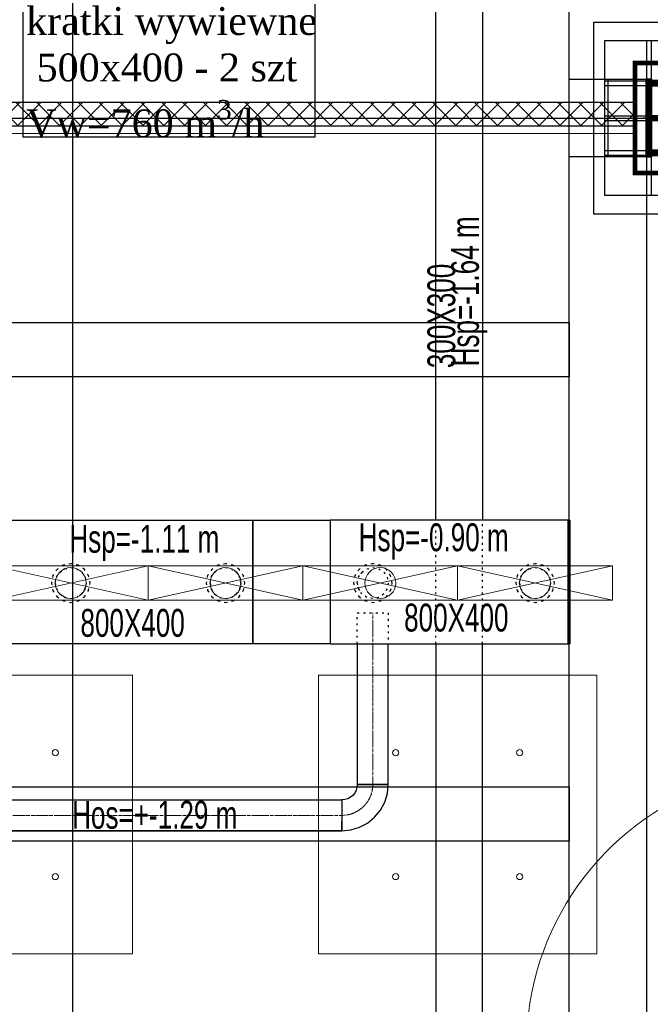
# Model space of a CAD drawing. Header units: centimetres. Extents: x -228435 to 46820, y -89367 to 152985.
# Tile 175 of 252: x 9130 to 13205, y 23275 to 29635. Entities that reach past the tile are written whole.
import ezdxf

# ---------------------------------------------------------------- set-up
doc = ezdxf.new("R2010")
doc.units = ezdxf.units.CM
doc.header["$LTSCALE"] = 50
doc.header["$PDMODE"] = 35
doc.header["$PDSIZE"] = 0.1
for name, pattern in [('CADVENT_CENTERLINE', [9.9, 7.4, -1, 0.5, -1]), ('CADVENT_HIDDEN', [0.8, 0.25, -0.55]), ('Kondygnacja  -0_5$0$HIDDEN', [9.525, 6.35, -3.175]), ('Kondygnacja  -0_5$0$HIDDEN2', [4.7625, 3.175, -1.5875]), ('Osie rzutów$0$DASHDOT2', [12.7, 6.35, -3.175, 0, -3.175])]:
    doc.linetypes.add(name, pattern=pattern)
doc.layers.get('0').update_dxf_attribs({"color": 8})
doc.layers.get('DEFPOINTS').update_dxf_attribs({"color": 8})
for name, color, linetype in [('01-103-Went PP_poziom-0_5$0$L_Nawiew', 3, 'Continuous'), ('bgde-nawiewEXP', 1, 'Continuous'), ('bgde-nawiewHIDDEN', 1, 'Continuous'), ('bgde-tekst', 7, 'Continuous'), ('bgde-wywiewEXP', 5, 'Continuous'), ('bgde-wywiewHIDDEN', 5, 'Continuous'), ('bgde_AJ_opis', 7, 'Continuous'), ('Kondygnacja  -0_5$0$ARCH_GK', 8, 'Continuous'), ('Kondygnacja  -0_5$0$ARCH_KONSTR_POWYŻEJ RZUTU', 8, 'Kondygnacja  -0_5$0$HIDDEN'), ('Kondygnacja  -0_5$0$ARCH_KONSTR_POWYŻEJ RZUTU_IST', 8, 'Kondygnacja  -0_5$0$HIDDEN2'), ('Kondygnacja  -0_5$0$ARCH_KONSTRUKCJA_NIEWIDOCZNA', 8, 'Continuous'), ('Kondygnacja  -0_5$0$ARCH_OKŁADZINA', 8, 'Continuous'), ('Kondygnacja  -0_5$0$ARCH_SŁUPY', 8, 'Continuous'), ('Osie rzutów$0$ARCH_INFO_OSIE_IST', 8, 'Osie rzutów$0$DASHDOT2'), ('Osie rzutów$0$ARCH_INFO_OSIE_OPISY_IST', 8, 'Continuous')]:
    doc.layers.add(name, color=color, linetype=linetype)
for name, color, linetype, lineweight in [('bgde-nawiewCEN', 7, 'Continuous', 13), ('bgde_nawiewnik', 11, 'Continuous', 5), ('Kondygnacja  -0_5$0$ARCH_INFO_WYMIARY', 8, 'Continuous', 9), ('Kondygnacja  -0_5$0$ARCH_WIDOK', 8, 'Continuous', 13), ('SU Lampy kwadratowe  -05$0$ARCH_SUFITY_PODWIESZANE', 8, 'Continuous', 9)]:
    doc.layers.add(name, color=color, linetype=linetype, lineweight=lineweight)
doc.styles.add('Kondygnacja  -0_5$0$Romans', font='Romans.shx', dxfattribs={"width": 0.7})
doc.dimstyles.new('Kondygnacja  -0_5$0$Wymiary 1-100', dxfattribs={"dimtxt": 12, "dimasz": 10, "dimexe": 5, "dimexo": 0, "dimgap": 4, "dimtad": 1, "dimrnd": 0.5, "dimzin": 12, "dimdsep": 46, "dimtxsty": 'Kondygnacja  -0_5$0$Romans', "dimblk": 'Kondygnacja  -0_5$0$_Oblique', "dimcen": 10, "dimdle": 10, "dimclrt": 55, "dimazin": 0, "dimtfac": 1, "dimtmove": 1, "dimatfit": 3, "dimfxl": 0, "dimtolj": 1, "dimtzin": 0, "dimarcsym": 0})
pattern_1 = [(45, (-1133.3117, -3177.9858), (-0.6735192, 0.6735192), [])]

# ---------------------------------------------------------------- blocks, each defined once
blk = doc.blocks.new('Osie rzutów')
at = {"layer": 'Osie rzutów$0$ARCH_INFO_OSIE_IST', "ltscale": 10}
for p, q in [((4436.04, 7400), (15156.54, 7400)), ((13490, 7400), (13430, 7400))]:
    blk.add_line(p, q, dxfattribs=at)
blk = doc.blocks.new('SU Lampy kwadratowe  -05')
at = {"layer": 'SU Lampy kwadratowe  -05$0$ARCH_SUFITY_PODWIESZANE'}
for points in [[(12920, 7040), (13100, 7040), (13100, 6860), (12920, 6860)], [(13220, 7040), (13400, 7040), (13400, 6860), (13220, 6860)]]:
    blk.add_lwpolyline(points, close=True, dxfattribs=at)
for centre in [(13050, 6990), (13270, 6990), (13350, 6990), (13050, 6910), (13270, 6910), (13350, 6910)]:
    blk.add_circle(centre, 2, dxfattribs=at)
blk = doc.blocks.new('Kondygnacja  -0_5$0$słup_kwadrat')
at = {"layer": 'Kondygnacja  -0_5$0$ARCH_SŁUPY', "lineweight": 40}
h = blk.add_hatch(dxfattribs=at)
h.set_pattern_fill('ANSI31', color=256, scale=0.3, style=0)
h.set_pattern_definition(pattern_1)
h.paths.add_polyline_path([(36, 34), (39, 34), (39, 84), (36, 84)])
h = blk.add_hatch(dxfattribs=at)
h.set_pattern_fill('ANSI31', color=256, scale=0.3, style=0)
h.set_pattern_definition(pattern_1)
h.paths.add_polyline_path([(89, 80), (89, 83), (39, 83), (39, 80)])
h = blk.add_hatch(dxfattribs=at)
h.set_pattern_fill('ANSI31', color=256, scale=0.3, style=0)
h.set_pattern_definition(pattern_1)
h.paths.add_polyline_path([(89, 34), (92, 34), (92, 84), (89, 84)])
h = blk.add_hatch(dxfattribs=at)
h.set_pattern_fill('ANSI31', color=256, scale=0.3, style=0)
h.set_pattern_definition(pattern_1)
h.paths.add_polyline_path([(89, 57.5), (89, 60.5), (39, 60.5), (39, 57.5)])
h = blk.add_hatch(dxfattribs=at)
h.set_pattern_fill('ANSI31', color=256, scale=0.3, style=0)
h.set_pattern_definition(pattern_1)
h.paths.add_polyline_path([(89, 35), (89, 38), (39, 38), (39, 35)])
at = {"layer": 'Kondygnacja  -0_5$0$ARCH_KONSTRUKCJA_NIEWIDOCZNA'}
blk.add_lwpolyline([(119, 109), (119, 9), (9, 9), (9, 109)], close=True, dxfattribs=at)
for points in [[(36, 109), (36, 84)], [(39, 109), (39, 84)], [(62.5, 109), (62.5, 83)], [(65.5, 109), (65.5, 83)], [(89, 109), (89, 84)], [(92, 109), (92, 84)], [(9, 83), (36, 83)], [(92, 83), (119, 83)], [(9, 80), (36, 80)], [(92, 80), (119, 80)], [(9, 60.5), (36, 60.5)], [(9, 57.5), (36, 57.5)], [(92, 60.5), (119, 60.5)], [(92, 57.5), (119, 57.5)], [(9, 38), (36, 38)], [(9, 35), (36, 35)], [(36, 34), (36, 9)], [(39, 34), (39, 9)], [(62.5, 35), (62.5, 9)], [(65.49, 35), (65.49, 9)], [(89, 34), (89, 9)], [(92, 38), (119, 38)], [(92, 35), (119, 35)], [(92, 34), (92, 9)]]:
    blk.add_lwpolyline(points, dxfattribs=at)
at = {"layer": 'Kondygnacja  -0_5$0$ARCH_OKŁADZINA'}
blk.add_lwpolyline([(2, 121), (126, 121), (126, -3), (2, -3)], close=True, dxfattribs=at)
at = {"layer": 'Kondygnacja  -0_5$0$ARCH_SŁUPY', "lineweight": 40}
for p, q in [((39, 60.5), (89, 60.5)), ((89, 57.5), (39, 57.5))]:
    blk.add_line(p, q, dxfattribs=at)
at = {"layer": 'Kondygnacja  -0_5$0$ARCH_SŁUPY', "lineweight": 50, "const_width": 3}
blk.add_lwpolyline([(28.5, 94.5), (99.5, 94.5), (99.5, 23.5), (28.5, 23.5)], close=True, dxfattribs=at)
at = {"layer": 'Kondygnacja  -0_5$0$ARCH_SŁUPY', "lineweight": 40}
for points in [[(36, 84), (39, 84), (39, 34), (36, 34)], [(89, 84), (92, 84), (92, 34), (89, 34)]]:
    blk.add_lwpolyline(points, close=True, dxfattribs=at)
for points in [[(89, 83), (39, 83)], [(39, 80), (89, 80)], [(89, 38), (39, 38)], [(39, 35), (89, 35)]]:
    blk.add_lwpolyline(points, dxfattribs=at)
blk = doc.blocks.new('Kondygnacja  -0_5$0$konstrukcja istniejąca -0.5')
at = {"layer": 'Kondygnacja  -0_5$0$ARCH_KONSTR_POWYŻEJ RZUTU_IST', "ltscale": 10}
for p, q in [((13382, 7425), (13432, 7425)), ((13382, 7375), (13382, 7425)), ((13432, 7375), (13382, 7375))]:
    blk.add_line(p, q, dxfattribs=at)
for points in [[(13432, 9825), (13432, 4975), (13382, 4975)], [(13382, 7425), (13382, 8575)], [(13407, 7425), (13407, 7375)], [(13382, 6225), (13382, 7375)], [(12338, 7267.89), (13382, 7267.89), (13382, 7232.89), (12338, 7232.89)], [(12338, 6967.89), (13382, 6967.89), (13382, 6932.89), (12338, 6932.89)]]:
    blk.add_lwpolyline(points, dxfattribs=at)
blk = doc.blocks.new('Kondygnacja  -0_5$0$_Oblique')
at = {"color": 0, "linetype": 'ByBlock', "lineweight": -2}
blk.add_line((-0.5, -0.5), (0.5, 0.5), dxfattribs=at)
blk = doc.blocks.new('*D197')
at = {"layer": 'DEFPOINTS', "color": 0}
for p in [(9196, 79785), (9474.1, 79785), (9196, 12690)]:
    blk.add_point(p, dxfattribs=at)
at = {"layer": 'Kondygnacja  -0_5$0$ARCH_INFO_WYMIARY', "color": 0, "lineweight": -2}
for p, q in [((9466.1, 79785), (9479.1, 79785)), ((9474.1, 12680), (9474.1, 79795)), ((9466.1, 12690), (9479.1, 12690))]:
    blk.add_line(p, q, dxfattribs=at)
at = {"layer": 'Kondygnacja  -0_5$0$ARCH_INFO_WYMIARY', "color": 0, "lineweight": -2, "xscale": 10, "yscale": 10, "zscale": 10}
for p, rotation in [((9474.1, 79785), 90), ((9474.1, 12690), 270)]:
    blk.add_blockref('Kondygnacja  -0_5$0$_Oblique', p, dxfattribs=dict(at, rotation=rotation))
at = {"layer": 'Kondygnacja  -0_5$0$ARCH_INFO_WYMIARY', "color": 55, "insert": (9464.1, 46237.5), "char_height": 12, "attachment_point": 5, "rotation": 90, "style": 'Kondygnacja  -0_5$0$Romans'}
blk.add_mtext('\\A1;67095', dxfattribs=at)
blk = doc.blocks.new('A$C066D7839')
at = {"layer": 'bgde_nawiewnik'}
for p, q in [((-50, -11.15), (-50, 11.15)), ((-50, 11.15), (50, 11.15)), ((-50, -11.15), (50, 11.15)), ((50, -11.15), (-50, 11.15)), ((50, 11.15), (50, -11.15)), ((50, -11.15), (-50, -11.15))]:
    blk.add_line(p, q, dxfattribs=at)
blk.add_circle((0, 0), 10, dxfattribs=at)

msp = doc.modelspace()

# ---------------------------------------------------------------- hatches: boundary and pattern name
at = {"layer": 'Kondygnacja  -0_5$0$ARCH_GK', "linetype": 'Continuous', "lineweight": -3}
h = msp.add_hatch(dxfattribs=at)
h.set_pattern_fill('ANSI37', color=256, scale=30, angle=-360, style=0)
h.set_pattern_definition([(45, (-121140, -45000), (-67.35192, 67.35192), []), (135, (-121140, -45000), (-67.35192, -67.35192), [])])
h.paths.add_polyline_path([(13105, 28950), (13105, 29100), (3945, 29100), (3870, 29062.5), (3870, 28950)], flags=0)
h.paths.add_polyline_path([(3870, 28950), (3870, 29062.5), (3795, 29100), (1815, 29100), (1815, 28950)], flags=0)

# ---------------------------------------------------------------- linework, layer by layer
at = {"layer": 'bgde-nawiewCEN', "linetype": 'CADVENT_CENTERLINE', "ltscale": 0.06}
for p, q in [((11411.359, 24695.218), (11411.359, 25804.056)), ((8669.114, 24495.218), (11211.359, 24495.218))]:
    msp.add_line(p, q, dxfattribs=at)
msp.add_arc((11211.359, 24695.218), 200, 270, 0, dxfattribs=at)
at = {"layer": 'bgde-nawiewEXP', "linetype": 'Continuous'}
for points in [[(-40588.801, 26403.234), (10635.702, 26403.234), (10635.702, 25603.234), (-40588.801, 25603.234)], [(11311.359, 25603.234), (11311.359, 24695.218), (11511.359, 24695.218), (11511.359, 25603.234)], [(8669.114, 24395.218), (8669.114, 24595.218), (11211.359, 24595.218), (11211.359, 24424.507)], [(11211.359, 24424.507), (11211.359, 24456.95)], [(8669.114, 24395.218), (11211.359, 24395.218)], [(11211.359, 24395.218), (8669.114, 24395.218)], [(11211.359, 24402.83), (11211.359, 24424.507)], [(11211.359, 24424.507), (11211.359, 24402.83)], [(11211.359, 24402.83), (11211.359, 24395.218)], [(11211.359, 24395.218), (11211.359, 24402.83)]]:
    msp.add_lwpolyline(points, dxfattribs=at)
for points in [[(10635.702, 25603.234), (10635.702, 26403.234), (11135.702, 26403.234), (11135.702, 25603.234), (12674.022, 25603.234), (12674.022, 26403.234), (12684.022, 26403.234), (12684.022, 25603.234), (12674.022, 25603.234), (12674.022, 26403.234), (11135.702, 26403.234), (11135.702, 25603.234)], [(11211.359, 24395.218), (11269.886, 24400.982), (11326.164, 24418.054), (11378.03, 24445.777), (11423.491, 24483.086), (11460.8, 24528.547), (11488.523, 24580.413), (11505.595, 24636.691), (11511.359, 24695.218), (11311.359, 24695.218), (11309.438, 24675.709), (11303.747, 24656.95), (11294.506, 24639.661), (11282.07, 24624.507), (11266.916, 24612.071), (11249.628, 24602.83), (11230.868, 24597.14), (11211.359, 24595.218), (11211.359, 24402.83)]]:
    msp.add_lwpolyline(points, close=True, dxfattribs=at)
at = {"layer": 'bgde-nawiewHIDDEN', "linetype": 'CADVENT_HIDDEN'}
for points in [[(9334.997, 25996.041), (9344.512, 25948.206), (9371.609, 25907.653), (9412.162, 25880.556), (9459.997, 25871.041), (9507.833, 25880.556), (9548.386, 25907.653), (9575.482, 25948.206), (9584.997, 25996.041), (9575.482, 26043.877), (9548.386, 26084.429), (9507.833, 26111.526), (9459.997, 26121.041), (9412.162, 26111.526), (9371.609, 26084.429), (9344.512, 26043.877)], [(9334.997, 25996.041), (9344.512, 25948.206), (9371.609, 25907.653), (9412.162, 25880.556), (9459.997, 25871.041), (9507.833, 25880.556), (9548.386, 25907.653), (9575.482, 25948.206), (9584.997, 25996.041), (9575.482, 26043.877), (9548.386, 26084.429), (9507.833, 26111.526), (9459.997, 26121.041), (9412.162, 26111.526), (9371.609, 26084.429), (9344.512, 26043.877)], [(10334.997, 25996.041), (10344.512, 25948.206), (10371.609, 25907.653), (10412.162, 25880.556), (10459.997, 25871.041), (10507.833, 25880.556), (10548.386, 25907.653), (10575.482, 25948.206), (10584.997, 25996.041), (10575.482, 26043.877), (10548.386, 26084.429), (10507.833, 26111.526), (10459.997, 26121.041), (10412.162, 26111.526), (10371.609, 26084.429), (10344.512, 26043.877)], [(10334.997, 25996.041), (10344.512, 25948.206), (10371.609, 25907.653), (10412.162, 25880.556), (10459.997, 25871.041), (10507.833, 25880.556), (10548.386, 25907.653), (10575.482, 25948.206), (10584.997, 25996.041), (10575.482, 26043.877), (10548.386, 26084.429), (10507.833, 26111.526), (10459.997, 26121.041), (10412.162, 26111.526), (10371.609, 26084.429), (10344.512, 26043.877)], [(11286.359, 25996.041), (11295.874, 25948.206), (11322.971, 25907.653), (11363.524, 25880.556), (11411.359, 25871.041), (11459.195, 25880.556), (11499.748, 25907.653), (11526.844, 25948.206), (11536.359, 25996.041), (11526.844, 26043.877), (11499.748, 26084.429), (11459.195, 26111.526), (11411.359, 26121.041), (11363.524, 26111.526), (11322.971, 26084.429), (11295.874, 26043.877)], [(11286.359, 25996.041), (11295.874, 25948.206), (11322.971, 25907.653), (11363.524, 25880.556), (11411.359, 25871.041), (11459.195, 25880.556), (11499.748, 25907.653), (11526.844, 25948.206), (11536.359, 25996.041), (11526.844, 26043.877), (11499.748, 26084.429), (11459.195, 26111.526), (11411.359, 26121.041), (11363.524, 26111.526), (11322.971, 26084.429), (11295.874, 26043.877)], [(11311.359, 25996.041), (11318.971, 26034.309), (11340.649, 26066.752), (11373.091, 26088.429), (11411.359, 26096.041), (11449.628, 26088.429), (11482.07, 26066.752), (11503.747, 26034.309), (11511.359, 25996.041), (11503.747, 25957.773), (11482.07, 25925.33), (11449.628, 25903.653), (11411.359, 25896.041), (11373.091, 25903.653), (11340.649, 25925.33), (11318.971, 25957.773)], [(12334.997, 25996.041), (12344.512, 25948.206), (12371.609, 25907.653), (12412.162, 25880.556), (12459.997, 25871.041), (12507.833, 25880.556), (12548.386, 25907.653), (12575.482, 25948.206), (12584.997, 25996.041), (12575.482, 26043.877), (12548.386, 26084.429), (12507.833, 26111.526), (12459.997, 26121.041), (12412.162, 26111.526), (12371.609, 26084.429), (12344.512, 26043.877)], [(12334.997, 25996.041), (12344.512, 25948.206), (12371.609, 25907.653), (12412.162, 25880.556), (12459.997, 25871.041), (12507.833, 25880.556), (12548.386, 25907.653), (12575.482, 25948.206), (12584.997, 25996.041), (12575.482, 26043.877), (12548.386, 26084.429), (12507.833, 26111.526), (12459.997, 26121.041), (12412.162, 26111.526), (12371.609, 26084.429), (12344.512, 26043.877)]]:
    msp.add_lwpolyline(points, close=True, dxfattribs=at)
for points in [[(9359.997, 25996.041), (9367.609, 26034.309), (9389.287, 26066.752), (9421.729, 26088.429), (9459.997, 26096.041), (9498.266, 26088.429), (9530.708, 26066.752), (9552.385, 26034.309), (9559.997, 25996.041), (9552.385, 25957.773)], [(9359.997, 25996.041), (9367.609, 26034.309), (9389.287, 26066.752), (9421.729, 26088.429)], [(9421.729, 26088.429), (9389.287, 26066.752)], [(9421.729, 26088.429), (9459.997, 26096.041), (9498.266, 26088.429), (9530.708, 26066.752), (9552.385, 26034.309), (9559.997, 25996.041), (9552.385, 25957.773), (9530.708, 25925.33), (9498.266, 25903.653)], [(10359.997, 25996.041), (10367.609, 26034.309), (10389.287, 26066.752), (10421.729, 26088.429), (10459.997, 26096.041), (10498.266, 26088.429), (10530.708, 26066.752), (10552.385, 26034.309), (10559.997, 25996.041), (10552.385, 25957.773)], [(10359.997, 25996.041), (10367.609, 26034.309), (10389.287, 26066.752), (10421.729, 26088.429), (10459.997, 26096.041), (10498.266, 26088.429), (10530.708, 26066.752)], [(10530.708, 25925.33), (10552.385, 25957.773), (10559.997, 25996.041), (10552.385, 26034.309), (10530.708, 26066.752), (10498.266, 26088.429)], [(11340.649, 26066.752), (11373.091, 26088.429), (11411.359, 26096.041), (11449.628, 26088.429), (11482.07, 26066.752), (11503.747, 26034.309), (11511.359, 25996.041), (11503.747, 25957.773), (11482.07, 25925.33), (11449.628, 25903.653), (11411.359, 25896.041), (11373.091, 25903.653), (11340.649, 25925.33), (11318.971, 25957.773)], [(12359.997, 25996.041), (12367.609, 26034.309), (12389.287, 26066.752), (12421.729, 26088.429), (12459.997, 26096.041), (12498.266, 26088.429), (12530.708, 26066.752), (12552.385, 26034.309), (12559.997, 25996.041), (12552.385, 25957.773)], [(12359.997, 25996.041), (12367.609, 26034.309), (12389.287, 26066.752), (12421.729, 26088.429)], [(12421.729, 26088.429), (12389.287, 26066.752)], [(12421.729, 26088.429), (12459.997, 26096.041), (12498.266, 26088.429), (12530.708, 26066.752), (12552.385, 26034.309), (12559.997, 25996.041), (12552.385, 25957.773), (12530.708, 25925.33), (12498.266, 25903.653)], [(11311.359, 25996.041), (11318.971, 26034.309), (11340.649, 26066.752)], [(11340.649, 26066.752), (11318.971, 26034.309)], [(9359.997, 25996.041), (9367.609, 25957.773), (9389.287, 25925.33), (9421.729, 25903.653)], [(9359.997, 25996.041), (9367.609, 25957.773), (9389.287, 25925.33), (9421.729, 25903.653), (9459.997, 25896.041), (9498.266, 25903.653), (9530.708, 25925.33)], [(9421.729, 25903.653), (9459.997, 25896.041), (9498.266, 25903.653), (9530.708, 25925.33), (9552.385, 25957.773)], [(9552.385, 25957.773), (9530.708, 25925.33)], [(9552.385, 25957.773), (9559.997, 25996.041)], [(10359.997, 25996.041), (10367.609, 25957.773), (10389.287, 25925.33), (10421.729, 25903.653), (10459.997, 25896.041), (10498.266, 25903.653), (10530.708, 25925.33)], [(10359.997, 25996.041), (10367.609, 25957.773), (10389.287, 25925.33), (10421.729, 25903.653), (10459.997, 25896.041), (10498.266, 25903.653), (10530.708, 25925.33), (10552.385, 25957.773)], [(10552.385, 25957.773), (10530.708, 25925.33)], [(10552.385, 25957.773), (10559.997, 25996.041)], [(11311.359, 25996.041), (11318.971, 25957.773), (11340.649, 25925.33)], [(12359.997, 25996.041), (12367.609, 25957.773), (12389.287, 25925.33), (12421.729, 25903.653)], [(12359.997, 25996.041), (12367.609, 25957.773), (12389.287, 25925.33), (12421.729, 25903.653), (12459.997, 25896.041), (12498.266, 25903.653), (12530.708, 25925.33)], [(12421.729, 25903.653), (12459.997, 25896.041), (12498.266, 25903.653), (12530.708, 25925.33), (12552.385, 25957.773)], [(12552.385, 25957.773), (12530.708, 25925.33)], [(12552.385, 25957.773), (12559.997, 25996.041)], [(9421.729, 25903.653), (9389.287, 25925.33)], [(10530.708, 25925.33), (10498.266, 25903.653)], [(12421.729, 25903.653), (12389.287, 25925.33)], [(11311.359, 25603.234), (11311.359, 25804.056), (11511.359, 25804.056), (11511.359, 25603.234)]]:
    msp.add_lwpolyline(points, dxfattribs=at)
at = {"layer": 'bgde-nawiewHIDDEN'}
for points in [[(9459.997, 25996.041), (9459.997, 25996.041)], [(10459.997, 25996.041), (10459.997, 25996.041)], [(11411.359, 25996.041), (11411.359, 25996.041)], [(12459.997, 25996.041), (12459.997, 25996.041)]]:
    msp.add_lwpolyline(points, dxfattribs=at)
at = {"layer": 'bgde-wywiewEXP', "linetype": 'Continuous'}
for points in [[(11819.915, 26403.234), (11819.915, 29725.593)], [(12119.915, 29725.593), (12119.915, 26403.234)], [(11819.915, 25603.234), (11819.915, 18702.189), (12119.915, 18702.189), (12119.915, 18975.875), (11819.915, 18975.875), (12119.915, 18975.875), (12119.915, 19222.524), (11819.915, 19222.524)], [(12119.915, 19222.525), (12119.915, 25603.234)]]:
    msp.add_lwpolyline(points, dxfattribs=at)
at = {"layer": 'bgde-wywiewHIDDEN', "linetype": 'CADVENT_HIDDEN'}
for points in [[(11819.915, 25603.234), (11819.915, 26403.234)], [(12119.915, 25603.234), (12119.915, 26403.234)]]:
    msp.add_lwpolyline(points, dxfattribs=at)
at = {"layer": 'bgde_AJ_opis', "elevation": 1920}
msp.add_lwpolyline([(9152.935, 29784.012), (11036.853, 29784.012), (11036.853, 28876.375), (9152.935, 28876.375)], close=True, dxfattribs=at)
at = {"layer": 'Kondygnacja  -0_5$0$ARCH_GK', "linetype": 'Continuous', "lineweight": -3}
for p, q in [((13105, 29100), (3795, 29100)), ((13105, 28950), (13105, 29100)), ((1815, 28950), (13105, 28950))]:
    msp.add_line(p, q, dxfattribs=at)
at = {"layer": 'Kondygnacja  -0_5$0$ARCH_WIDOK'}
msp.add_lwpolyline([(1815, 28900), (13105, 28900)], dxfattribs=at)
msp.add_arc((14205.008, 23000), 1800, 109.3027691, 250.6972309, dxfattribs=at)

# ---------------------------------------------------------------- block references
at = {"layer": '01-103-Went PP_poziom-0_5$0$L_Nawiew', "xscale": 10, "yscale": 10, "zscale": 10}
for p in [(9460, 25996.041, 1920), (10460, 25996.041, 1920), (11460, 25996.041, 1920), (12460, 25996.041, 1920)]:
    msp.add_blockref('A$C066D7839', p, dxfattribs=at)
at = {"layer": 'Kondygnacja  -0_5$0$ARCH_KONSTR_POWYŻEJ RZUTU', "xscale": 10, "yscale": 10, "zscale": 10}
msp.add_blockref('Kondygnacja  -0_5$0$konstrukcja istniejąca -0.5', (-121140, -45000), dxfattribs=at)
at = {"layer": 'Kondygnacja  -0_5$0$ARCH_SŁUPY', "xscale": 10, "yscale": 10, "zscale": 10}
msp.add_blockref('Kondygnacja  -0_5$0$słup_kwadrat', (12820, 28410), dxfattribs=at)
at = {"layer": 'Osie rzutów$0$ARCH_INFO_OSIE_OPISY_IST', "xscale": 10, "yscale": 10, "zscale": 10}
msp.add_blockref('Osie rzutów', (-121140, -45000), dxfattribs=at)
at = {"layer": 'SU Lampy kwadratowe  -05$0$ARCH_SUFITY_PODWIESZANE', "xscale": 10, "yscale": 10, "zscale": 10}
msp.add_blockref('SU Lampy kwadratowe  -05', (-121140, -45000), dxfattribs=at)

# ---------------------------------------------------------------- texts
at = {"layer": 'bgde-tekst', "width": 0.7}
for s, p in [('Hsp=-1.64 m ', (12097.271, 27395.507)), ('Hsp=-1.64 m ', (12097.271, 27395.507, 1920)), ('300X300', (11944.271, 27384.118)), ('300X300', (11944.271, 27384.118, 1920))]:
    msp.add_text(s, height=180, rotation=90, dxfattribs=at).set_placement(p)
for s, p in [('Hsp=-1.11 m ', (9451.059, 26191.776)), ('Hsp=-1.11 m ', (9451.059, 26191.776, 1920)), ('Hsp=-0.90 m ', (11320.478, 26201.738)), ('Hsp=-0.90 m ', (11320.478, 26201.738, 1920)), ('800X400', (9522.494, 25648.702, -1105.12)), ('800X400', (9522.494, 25648.702, 814.88)), ('800X400', (11613.904, 25682.799, -600)), ('800X400', (11613.904, 25682.799, 1320)), ('Hos=+-1.29 m ', (9468.984, 24409.011, 1920))]:
    msp.add_text(s, height=180, dxfattribs=at).set_placement(p)
at = {"layer": 'bgde_AJ_opis', "insert": (9171.602, 29716.826, 1920), "char_height": 180, "width": 1876.31307, "attachment_point": 1}
msp.add_mtext('\\A1;{\\fTimes New Roman|b0|i0|c238|p18;kratki wywiewne  500x400 - 2 szt \\PVw=760 m\\H0.7x;\\S3^ ;\\H1.4286x;/h}', dxfattribs=at)

# ---------------------------------------------------------------- dimensions: what is measured, and where the dimension line sits
at = {"layer": 'Kondygnacja  -0_5$0$ARCH_INFO_WYMIARY'}
dim = msp.add_linear_dim(base=(9474.093, 79785), p1=(9196, 12690), p2=(9196, 79785), angle=90, dimstyle='Kondygnacja  -0_5$0$Wymiary 1-100', dxfattribs=at)
dim.commit()
dim.dimension.update_dxf_attribs({"geometry": '*D197', "text_midpoint": (9464.093, 46237.5)})

doc.saveas('drawing.dxf')
